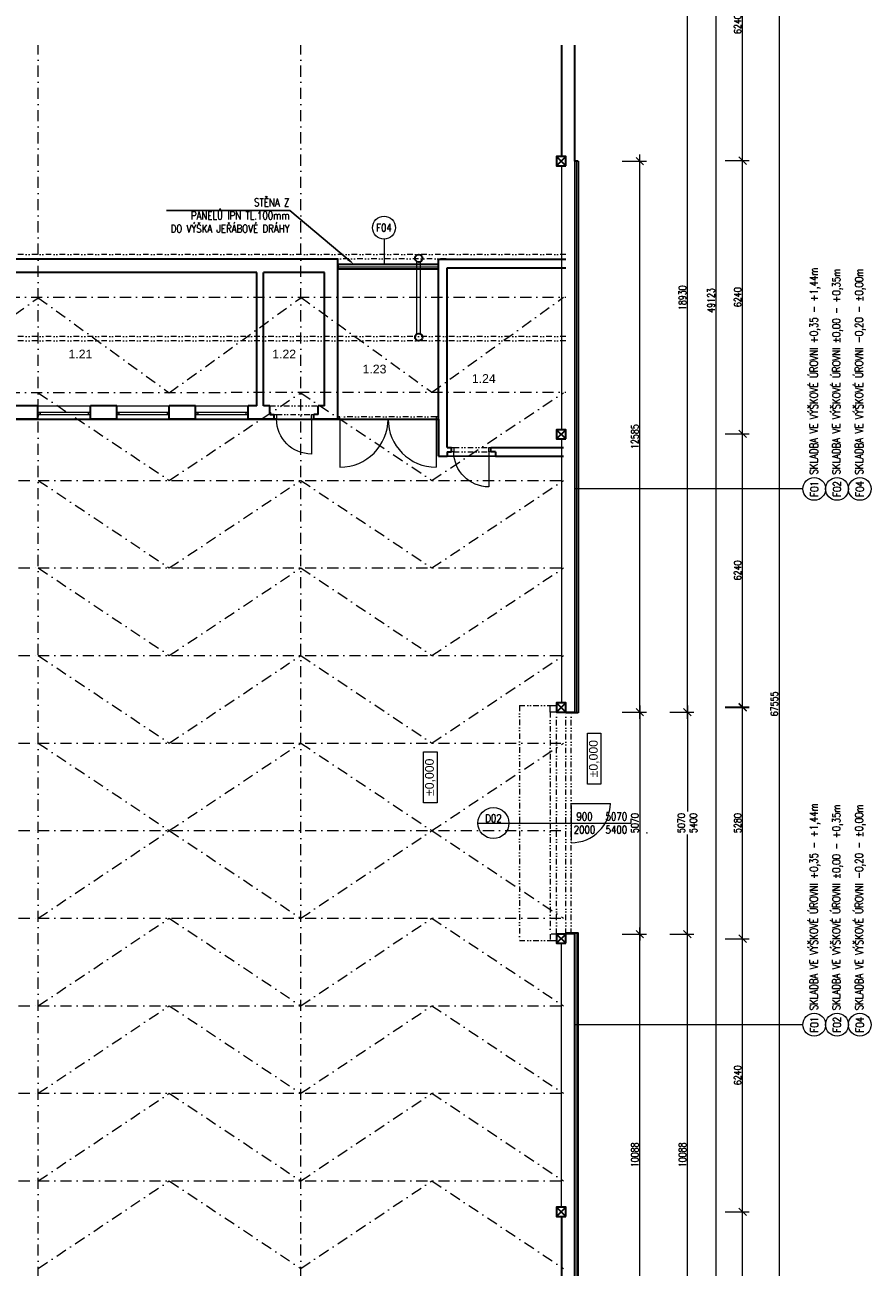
# Model space of a CAD drawing. Header units: millimetres. Extents: x -485339 to 350584, y -1189936 to 0.
# Tile 85 of 256: x -192043 to -172706, y -1039566 to -1011189. Entities that reach past the tile are written whole.
import ezdxf
from ezdxf import colors
from ezdxf.entities.mleader import LeaderData, LeaderLine
from ezdxf.enums import TextEntityAlignment as Align
from ezdxf.math import Vec2, Vec3

# ---------------------------------------------------------------- set-up
doc = ezdxf.new("R2010")
doc.units = ezdxf.units.MM
doc.header["$LTSCALE"] = 10
doc.linetypes.add('DASHDOT', pattern=[25.4, 12.7, -6.35, 0, -6.35])
doc.linetypes.add('DĚLICÍ2', pattern=[15.875, 6.35, -3.175, 0, -3.175, 0, -3.175])
doc.layers.get('Defpoints').update_dxf_attribs({"color": 201})
for name, color, linetype, lineweight in [('N_dveře', 10, 'Continuous', 18), ('N_kóty', 10, 'Continuous', 18), ('N_popis', 10, 'Continuous', 18), ('N_popis_otvory', 10, 'Continuous', 18), ('N_čáry_nad', 10, 'DĚLICÍ2', 18), ('N_čáry_obrys', 10, 'Continuous', 35), ('N_čáry_obv.plášt', 212, 'Continuous', 18), ('N_čáry_obv.plášt_obrys', 212, 'Continuous', 35), ('N_čáry_plné', 10, 'Continuous', 18), ('St__otvory_dveře', 40, 'Continuous', 18), ('St_kóty', 132, 'Continuous', 18), ('St_otvory_okna', 40, 'Continuous', 18), ('St_plocha_místnosti', 250, 'Continuous', 18), ('St_sloupy_konstrukce haly', 5, 'Continuous', 35), ('St_sloupy_opláštění_půdorys', 25, 'Continuous', 35), ('St_čáry_nad', 250, 'DĚLICÍ2', 18), ('St_čáry_obrys', 5, 'Continuous', 35), ('St_čáry_osy', 250, 'DASHDOT', 18), ('St_čáry_plné', 250, 'Continuous', 18)]:
    doc.layers.add(name, color=color, linetype=linetype, lineweight=lineweight)
doc.styles.add('1_50', font='arial.ttf', dxfattribs={"height": 100})
doc.styles.add('Andy', font='arial.ttf')
doc.styles.get("Standard").update_dxf_attribs({"font": 'simplex.shx', "width": 0.8})
doc.linetypes.add('IZOLACE', pattern='A,0.0001,-0.1,[134,ltypeshp.shx,S=0.1,R=0,X=-0.1,Y=0],-0.2,[134,ltypeshp.shx,S=0.1,R=180,X=0.1,Y=0],-0.1', length=0.4001)
doc.linetypes.add('ZIGZAG', pattern='A,0.00254,-5.08,[131,ltypeshp.shx,S=5.08,R=0,X=-5.08,Y=0],-10.16,[131,ltypeshp.shx,S=5.08,R=180,X=5.08,Y=0],-5.08', length=20.32254)
doc.dimstyles.new('stavebníM100', dxfattribs={"dimtxt": 165, "dimasz": 170, "dimexe": 150, "dimexo": 100, "dimgap": 30, "dimtad": 1, "dimdec": 0, "dimtxsty": 'Standard', "dimblk": 'OBLIQUE', "dimcen": -2.5, "dimdle": 150, "dimclrd": 256, "dimclre": 256, "dimclrt": 256, "dimadec": 4, "dimazin": 0, "dimtfac": 1, "dimtdec": 0, "dimtmove": 2, "dimatfit": 3, "dimldrblk": 'OBLIQUE', "dimfxl": 400, "dimfxlon": 1, "dimlwd": -1, "dimlwe": -1, "dimarcsym": 0})

# ---------------------------------------------------------------- blocks, each defined once
blk = doc.blocks.new('*U6982')
at = {"layer": 'St_čáry_osy', "ltscale": 2}
blk.add_lwpolyline([(-3000, -1000), (-4, 1000), (3000, -1000)], dxfattribs=at)
blk = doc.blocks.new('*U6981')
at = {"layer": 'St_čáry_osy', "ltscale": 2}
for p in [(72000, 8000), (72000, 6000), (72000, 4000), (72000, 2000), (72000, 0)]:
    blk.add_blockref('*U6982', p, dxfattribs=at)
blk = doc.blocks.new('*U6984')
at = {"layer": 'St_čáry_osy', "ltscale": 2}
blk.add_lwpolyline([(-3000, -1000), (-4, 1000), (3000, -1000)], dxfattribs=at)
blk = doc.blocks.new('*U6983')
at = {"layer": 'St_čáry_osy', "ltscale": 2}
for p in [(72000, 8000), (72000, 6000), (72000, 4000), (72000, 2000), (72000, 0)]:
    blk.add_blockref('*U6984', p, dxfattribs=at)
blk = doc.blocks.new('*U6986')
at = {"layer": 'St_čáry_osy', "ltscale": 2}
for points in [[(-4000, 8000), (3950, 8000)], [(8050, 8000), (8959, 8000)], [(-4000, 6000), (3950, 6000)], [(8050, 6000), (8959, 6000)], [(-4000, 4000), (3950, 4000)], [(8050, 4000), (8959, 4000)], [(-4000, 2000), (3950, 2000)], [(8050, 2000), (9059, 2000)], [(-4000, 0), (3950, 0)], [(8050, 0), (9059, 0)], [(-4000, -2000), (3950, -2000)], [(8050, -2000), (9059, -2000)], [(-4000, -4000), (3950, -4000)], [(8050, -4000), (8959, -4000)], [(-4000, -6000), (3950, -6000)], [(8050, -6000), (8959, -6000)], [(-4000, -8000), (3950, -8000)], [(8050, -8000), (8959, -8000)]]:
    blk.add_lwpolyline(points, dxfattribs=at)
blk = doc.blocks.new('*U6985')
at = {"layer": 'St_čáry_osy', "ltscale": 2}
blk.add_blockref('*U6986', (60000, 0), dxfattribs=at)
blk = doc.blocks.new('G$CC1796412')
at = {"layer": 'St__otvory_dveře', "color": 0, "ltscale": 2}
blk.add_lwpolyline([(850, 1), (850, 801)], dxfattribs=at)
at = {"layer": 'St__otvory_dveře', "ltscale": 2}
for points in [[(50, 0), (0, 0), (0, -100), (50, -100)], [(900, 1), (850, 1), (850, -99), (900, -99)]]:
    blk.add_lwpolyline(points, close=True, dxfattribs=at)
at = {"layer": 'St__otvory_dveře', "linetype": 'DĚLICÍ2', "ltscale": 2}
for points in [[(50, 0), (850, 1)], [(50, -100), (850, -99)]]:
    blk.add_lwpolyline(points, dxfattribs=at)
at = {"layer": 'St__otvory_dveře', "color": 0, "ltscale": 2}
blk.add_arc((850, 1), 800, 90, 180, dxfattribs=at)
blk = doc.blocks.new('G$C09EC9A76')
at = {"layer": 'St_otvory_okna', "ltscale": 2}
for points in [[(1200, 50), (0, 50), (0, 0), (1200, 0)], [(0, 50), (50, 50), (50, 0), (0, 0)], [(1200, 50), (1150, 50), (1150, 0), (1200, 0)]]:
    blk.add_lwpolyline(points, close=True, dxfattribs=at)
blk = doc.blocks.new('G$C96BA53D1')
at = {"layer": 'St__otvory_dveře', "ltscale": 2}
for points in [[(0, -50), (50, -50), (50, 0), (0, 0)], [(2250, -50), (2300, -50), (2300, 0), (2250, 0)]]:
    blk.add_lwpolyline(points, close=True, dxfattribs=at)
at = {"layer": 'St__otvory_dveře', "linetype": 'DĚLICÍ2', "ltscale": 2}
for points in [[(2250, 0), (50, 0)], [(2250, -50), (50, -50)]]:
    blk.add_lwpolyline(points, dxfattribs=at)
at = {"layer": 'St__otvory_dveře', "ltscale": 2}
for points in [[(50, -50), (50, -1150)], [(2250, -50), (2250, -1150)]]:
    blk.add_lwpolyline(points, dxfattribs=at)
for centre, start, end in [((50, -50), 270, 0), ((2250, -50), 180, 270)]:
    blk.add_arc(centre, 1100, start, end, dxfattribs=at)
blk = doc.blocks.new('G$CB69B1554')
at = {"layer": 'St_čáry_nad', "ltscale": 2}
for points in [[(72380, -4650), (73480, -4650)], [(76430, -5800), (77530, -5800)]]:
    blk.add_lwpolyline(points, dxfattribs=at)
at = {"layer": 'St_čáry_obrys', "ltscale": 2}
for points in [[(73930, -1300), (63240, -1300)], [(73930, -4950), (73930, -1300)], [(76230, -5800), (76230, -1300)], [(72080, -1600), (64730, -1600)], [(72080, -4650), (72080, -1600)], [(73630, -1600), (72230, -1600)], [(72230, -4650), (72230, -1600)], [(73630, -4650), (73630, -1600)], [(76430, -5600), (76430, -1500)], [(67080, -4650), (66480, -4650)], [(67080, -4950), (67080, -4650)], [(68880, -4650), (68280, -4650)], [(68280, -4950), (68280, -4650)], [(68880, -4950), (68880, -4650)], [(70680, -4650), (70080, -4650)], [(70080, -4950), (70080, -4650)], [(70680, -4950), (70680, -4650)], [(72080, -4650), (71880, -4650)], [(71880, -4950), (71880, -4650)], [(72380, -4650), (72230, -4650)], [(72380, -4850), (72380, -4650)], [(73630, -4650), (73480, -4650)], [(73480, -4850), (73480, -4650)], [(67080, -4950), (66480, -4950)], [(68880, -4950), (68280, -4950)], [(70680, -4950), (70080, -4950)], [(72480, -4950), (71880, -4950)], [(72380, -4850), (72480, -4850)], [(72480, -4950), (72480, -4850)], [(73380, -4950), (73380, -4850)], [(73380, -4950), (73380, -4850)], [(73480, -4850), (73380, -4850)], [(73930, -4950), (73380, -4950)], [(76530, -5702), (76530, -5602)], [(77230, -5600), (77230, -5600)], [(77430, -5702), (77430, -5602)], [(77430, -5702), (77430, -5602)], [(76430, -5700), (76430, -5800)], [(76430, -5700), (76530, -5700)], [(77530, -5700), (77430, -5700)], [(77530, -5700), (77530, -5800)]]:
    blk.add_lwpolyline(points, dxfattribs=at)
at = {"layer": 'St_čáry_obrys'}
for points in [[(76230, -1300), (79139, -1300)], [(76430, -1500), (79139, -1500)], [(76430, -5600), (76530, -5600)], [(77430, -5600), (79089, -5600)], [(76230, -5800), (76430, -5800)], [(77530, -5800), (79089, -5800)]]:
    blk.add_lwpolyline(points, dxfattribs=at)
at = {"layer": 'St_čáry_plné'}
for p, q in [((67080, -4650), (68280, -4650)), ((68880, -4650), (70080, -4650)), ((70680, -4650), (71880, -4650)), ((67080, -4950), (68280, -4950)), ((68880, -4950), (70080, -4950)), ((70680, -4950), (71880, -4950))]:
    blk.add_line(p, q, dxfattribs=at)
at = {"layer": 'St__otvory_dveře', "xscale": -1, "rotation": 180}
for p in [(72480, -4949), (76530, -5699)]:
    blk.add_blockref('G$CC1796412', p, dxfattribs=at)
at = {"layer": 'St__otvory_dveře'}
blk.add_blockref('G$C96BA53D1', (73930, -4900), dxfattribs=at)
at = {"layer": 'St_otvory_okna', "ltscale": 2}
for p in [(67080, -4850), (68880, -4850), (70680, -4850)]:
    blk.add_blockref('G$C09EC9A76', p, dxfattribs=at)
blk = doc.blocks.new('G$CD8A98CDB')
at = {"layer": 'St_sloupy_konstrukce haly', "color": 250, "lineweight": 18, "ltscale": 2}
for points in [[(-825, 0), (825, 0)], [(-825, -80), (825, -80)]]:
    blk.add_lwpolyline(points, dxfattribs=at)
at = {"layer": 'St_sloupy_konstrukce haly', "ltscale": 2}
for centre in [(-900, -40), (900, -40)]:
    blk.add_circle(centre, 85, dxfattribs=at)
blk = doc.blocks.new('G$C0F2906C7')
at = {"layer": 'St_sloupy_opláštění_půdorys', "ltscale": 2}
blk.add_lwpolyline([(-105, -105), (105, -105), (105, 105), (-105, 105)], close=True, dxfattribs=at)
for points in [[(-105, 105), (105, -105)], [(105, 105), (-105, -105)]]:
    blk.add_lwpolyline(points, dxfattribs=at)
blk = doc.blocks.new('_OBLIQUE')
at = {"color": 0, "linetype": 'ByBlock'}
blk.add_line((-0.5, -0.5), (0.5, 0.5), dxfattribs=at)
blk = doc.blocks.new('*D7068')
at = {"layer": 'Defpoints', "color": 0}
for p in [(-179563, -1031958), (-176905, -1031958), (-195583, -1042046)]:
    blk.add_point(p, dxfattribs=at)
at = {"layer": 'St_kóty'}
for p, q in [((-177305, -1031958), (-176755, -1031958)), ((-176905, -1042196), (-176905, -1031808)), ((-177305, -1042046), (-176755, -1042046))]:
    blk.add_line(p, q, dxfattribs=at)
at = {"layer": 'St_kóty', "linetype": 'ByBlock', "xscale": 170, "yscale": 170, "zscale": 170}
for p, rotation in [((-176905, -1031958), 90), ((-176905, -1042046), 270)]:
    blk.add_blockref('_OBLIQUE', p, dxfattribs=dict(at, rotation=rotation))
at = {"layer": 'St_kóty', "insert": (-177017, -1037002), "char_height": 165, "attachment_point": 5, "rotation": 90}
blk.add_mtext('10088', dxfattribs=at)
blk = doc.blocks.new('*D7069')
at = {"layer": 'Defpoints', "color": 0}
for p in [(-179483, -1026888), (-176905, -1026888), (-179483, -1031958)]:
    blk.add_point(p, dxfattribs=at)
at = {"layer": 'St_kóty'}
for p, q in [((-177305, -1026888), (-176755, -1026888)), ((-176905, -1026738), (-176905, -1029160)), ((-176905, -1032108), (-176905, -1029685)), ((-177305, -1031958), (-176755, -1031958))]:
    blk.add_line(p, q, dxfattribs=at)
at = {"layer": 'St_kóty', "linetype": 'ByBlock', "xscale": 170, "yscale": 170, "zscale": 170}
for p, rotation in [((-176905, -1026888), 90), ((-176905, -1031958), 270)]:
    blk.add_blockref('_OBLIQUE', p, dxfattribs=dict(at, rotation=rotation))
at = {"layer": 'St_kóty', "insert": (-176905, -1029423), "char_height": 165, "attachment_point": 5, "rotation": 90}
blk.add_mtext('5070\\P5400', dxfattribs=at)
blk = doc.blocks.new('*D7070')
at = {"layer": 'Defpoints', "color": 0}
for p in [(-179483, -1007958), (-176905, -1007958), (-179563, -1026888)]:
    blk.add_point(p, dxfattribs=at)
at = {"layer": 'St_kóty'}
for p, q in [((-177305, -1007958), (-176755, -1007958)), ((-176905, -1027038), (-176905, -1007808)), ((-177305, -1026888), (-176755, -1026888))]:
    blk.add_line(p, q, dxfattribs=at)
at = {"layer": 'St_kóty', "linetype": 'ByBlock', "xscale": 170, "yscale": 170, "zscale": 170}
for p, rotation in [((-176905, -1007958), 90), ((-176905, -1026888), 270)]:
    blk.add_blockref('_OBLIQUE', p, dxfattribs=dict(at, rotation=rotation))
at = {"layer": 'St_kóty', "insert": (-177017, -1017423), "char_height": 165, "attachment_point": 5, "rotation": 90}
blk.add_mtext('18930', dxfattribs=at)
blk = doc.blocks.new('*D7074')
at = {"layer": 'Defpoints', "color": 0}
for p in [(-179483, -992923), (-176251, -992923), (-195597, -1042046)]:
    blk.add_point(p, dxfattribs=at)
at = {"layer": 'St_kóty'}
for p, q in [((-176651, -992923), (-176101, -992923)), ((-176251, -1042196), (-176251, -992773)), ((-176651, -1042046), (-176101, -1042046))]:
    blk.add_line(p, q, dxfattribs=at)
at = {"layer": 'St_kóty', "linetype": 'ByBlock', "xscale": 170, "yscale": 170, "zscale": 170}
for p, rotation in [((-176251, -992923), 90), ((-176251, -1042046), 270)]:
    blk.add_blockref('_OBLIQUE', p, dxfattribs=dict(at, rotation=rotation))
at = {"layer": 'St_kóty', "insert": (-176364, -1017484), "char_height": 165, "attachment_point": 5, "rotation": 90}
blk.add_mtext('49123', dxfattribs=at)
blk = doc.blocks.new('*D7077')
at = {"layer": 'Defpoints', "color": 0}
for p in [(-179788, -1038303), (-175643, -1038303), (-179788, -1041856)]:
    blk.add_point(p, dxfattribs=at)
at = {"layer": 'St_kóty'}
for p, q in [((-176043, -1038303), (-175493, -1038303)), ((-175643, -1042006), (-175643, -1038153)), ((-176043, -1041856), (-175493, -1041856))]:
    blk.add_line(p, q, dxfattribs=at)
at = {"layer": 'St_kóty', "linetype": 'ByBlock', "xscale": 170, "yscale": 170, "zscale": 170}
for p, rotation in [((-175643, -1038303), 90), ((-175643, -1041856), 270)]:
    blk.add_blockref('_OBLIQUE', p, dxfattribs=dict(at, rotation=rotation))
at = {"layer": 'St_kóty', "insert": (-175755, -1040079), "char_height": 165, "attachment_point": 5, "rotation": 90}
blk.add_mtext('3553', dxfattribs=at)
blk = doc.blocks.new('*D7078')
at = {"layer": 'Defpoints', "color": 0}
for p in [(-179788, -1032063), (-175643, -1032063), (-179788, -1038303)]:
    blk.add_point(p, dxfattribs=at)
at = {"layer": 'St_kóty'}
for p, q in [((-176043, -1032063), (-175493, -1032063)), ((-175643, -1038453), (-175643, -1031913)), ((-176043, -1038303), (-175493, -1038303))]:
    blk.add_line(p, q, dxfattribs=at)
at = {"layer": 'St_kóty', "linetype": 'ByBlock', "xscale": 170, "yscale": 170, "zscale": 170}
for p, rotation in [((-175643, -1032063), 90), ((-175643, -1038303), 270)]:
    blk.add_blockref('_OBLIQUE', p, dxfattribs=dict(at, rotation=rotation))
at = {"layer": 'St_kóty', "insert": (-175755, -1035183), "char_height": 165, "attachment_point": 5, "rotation": 90}
blk.add_mtext('6240', dxfattribs=at)
blk = doc.blocks.new('*D7079')
at = {"layer": 'Defpoints', "color": 0}
for p in [(-179788, -1026783), (-175643, -1026783), (-179788, -1032063)]:
    blk.add_point(p, dxfattribs=at)
at = {"layer": 'St_kóty'}
for p, q in [((-175643, -1032213), (-175643, -1026633)), ((-176043, -1026783), (-175493, -1026783)), ((-176043, -1032063), (-175493, -1032063))]:
    blk.add_line(p, q, dxfattribs=at)
at = {"layer": 'St_kóty', "linetype": 'ByBlock', "xscale": 170, "yscale": 170, "zscale": 170}
for p, rotation in [((-175643, -1026783), 90), ((-175643, -1032063), 270)]:
    blk.add_blockref('_OBLIQUE', p, dxfattribs=dict(at, rotation=rotation))
at = {"layer": 'St_kóty', "insert": (-175755, -1029423), "char_height": 165, "attachment_point": 5, "rotation": 90}
blk.add_mtext('5280', dxfattribs=at)
blk = doc.blocks.new('*D7080')
at = {"layer": 'Defpoints', "color": 0}
for p in [(-179788, -1020531), (-175643, -1020531), (-179788, -1026771)]:
    blk.add_point(p, dxfattribs=at)
at = {"layer": 'St_kóty'}
for p, q in [((-175643, -1026921), (-175643, -1020381)), ((-176043, -1020531), (-175493, -1020531)), ((-176043, -1026771), (-175493, -1026771))]:
    blk.add_line(p, q, dxfattribs=at)
at = {"layer": 'St_kóty', "linetype": 'ByBlock', "xscale": 170, "yscale": 170, "zscale": 170}
for p, rotation in [((-175643, -1020531), 90), ((-175643, -1026771), 270)]:
    blk.add_blockref('_OBLIQUE', p, dxfattribs=dict(at, rotation=rotation))
at = {"layer": 'St_kóty', "insert": (-175755, -1023651), "char_height": 165, "attachment_point": 5, "rotation": 90}
blk.add_mtext('6240', dxfattribs=at)
blk = doc.blocks.new('*D7081')
at = {"layer": 'Defpoints', "color": 0}
for p in [(-179788, -1014291), (-175643, -1014291), (-179788, -1020531)]:
    blk.add_point(p, dxfattribs=at)
at = {"layer": 'St_kóty'}
for p, q in [((-175643, -1020681), (-175643, -1014141)), ((-176043, -1014291), (-175493, -1014291)), ((-176043, -1020531), (-175493, -1020531))]:
    blk.add_line(p, q, dxfattribs=at)
at = {"layer": 'St_kóty', "linetype": 'ByBlock', "xscale": 170, "yscale": 170, "zscale": 170}
for p, rotation in [((-175643, -1014291), 90), ((-175643, -1020531), 270)]:
    blk.add_blockref('_OBLIQUE', p, dxfattribs=dict(at, rotation=rotation))
at = {"layer": 'St_kóty', "insert": (-175755, -1017411), "char_height": 165, "attachment_point": 5, "rotation": 90}
blk.add_mtext('6240', dxfattribs=at)
blk = doc.blocks.new('*D7082')
at = {"layer": 'Defpoints', "color": 0}
for p in [(-179788, -1008051), (-175643, -1008051), (-179788, -1014291)]:
    blk.add_point(p, dxfattribs=at)
at = {"layer": 'St_kóty'}
for p, q in [((-175643, -1014441), (-175643, -1007901)), ((-176043, -1008051), (-175493, -1008051)), ((-176043, -1014291), (-175493, -1014291))]:
    blk.add_line(p, q, dxfattribs=at)
at = {"layer": 'St_kóty', "linetype": 'ByBlock', "xscale": 170, "yscale": 170, "zscale": 170}
for p, rotation in [((-175643, -1008051), 90), ((-175643, -1014291), 270)]:
    blk.add_blockref('_OBLIQUE', p, dxfattribs=dict(at, rotation=rotation))
at = {"layer": 'St_kóty', "insert": (-175755, -1011171), "char_height": 165, "attachment_point": 5, "rotation": 90}
blk.add_mtext('6240', dxfattribs=at)
blk = doc.blocks.new('*D7086')
at = {"layer": 'Defpoints', "color": 0}
for p in [(-179483, -992923), (-195583, -1060478), (-174807, -1060478)]:
    blk.add_point(p, dxfattribs=at)
at = {"layer": 'St_kóty'}
for p, q in [((-175207, -992923), (-174657, -992923)), ((-174807, -992773), (-174807, -1060628)), ((-175207, -1060478), (-174657, -1060478))]:
    blk.add_line(p, q, dxfattribs=at)
at = {"layer": 'St_kóty', "linetype": 'ByBlock', "xscale": 170, "yscale": 170, "zscale": 170}
for p, rotation in [((-174807, -992923), 90), ((-174807, -1060478), 270)]:
    blk.add_blockref('_OBLIQUE', p, dxfattribs=dict(at, rotation=rotation))
at = {"layer": 'St_kóty', "insert": (-174919, -1026700), "char_height": 165, "attachment_point": 5, "rotation": 90}
blk.add_mtext('67555', dxfattribs=at)
blk = doc.blocks.new('G$C989355E2')
at = {"layer": 'N_dveře', "linetype": 'DĚLICÍ2', "ltscale": 2}
for points in [[(-850, 2685), (-850, -2685)], [(-850, 2685), (-150, 2685)], [(-150, 2535), (-150, -2535)], [(0, -2535), (0, 2535)], [(-850, -2685), (-150, -2685)]]:
    blk.add_lwpolyline(points, dxfattribs=at)
at = {"layer": 'N_dveře'}
blk.add_lwpolyline([(0, 2535), (-150, 2535), (-150, 2685), (0, 2685)], close=True, dxfattribs=at)
at = {"layer": 'N_dveře', "linetype": 'DĚLICÍ2', "ltscale": 2}
blk.add_lwpolyline([(0, -2535), (-150, -2535), (-150, -2685), (0, -2685)], close=True, dxfattribs=at)
blk = doc.blocks.new('*D7313')
at = {"layer": 'Defpoints', "color": 0}
for p in [(-179483, -1031958), (-177992, -1031958), (-179483, -1042046)]:
    blk.add_point(p, dxfattribs=at)
at = {"layer": 'N_kóty'}
for p, q in [((-178392, -1031958), (-177842, -1031958)), ((-177992, -1042196), (-177992, -1031808)), ((-178392, -1042046), (-177842, -1042046))]:
    blk.add_line(p, q, dxfattribs=at)
at = {"layer": 'N_kóty', "linetype": 'ByBlock', "xscale": 170, "yscale": 170, "zscale": 170}
for p, rotation in [((-177992, -1031958), 90), ((-177992, -1042046), 270)]:
    blk.add_blockref('_OBLIQUE', p, dxfattribs=dict(at, rotation=rotation))
at = {"layer": 'N_kóty', "insert": (-178104, -1037002), "char_height": 165, "attachment_point": 5, "rotation": 90}
blk.add_mtext('10088', dxfattribs=at)
blk = doc.blocks.new('*D7314')
at = {"layer": 'Defpoints', "color": 0}
for p in [(-179483, -1014303), (-177992, -1014303), (-179483, -1026888)]:
    blk.add_point(p, dxfattribs=at)
at = {"layer": 'N_kóty'}
for p, q in [((-177992, -1027038), (-177992, -1014153)), ((-178392, -1014303), (-177842, -1014303)), ((-178392, -1026888), (-177842, -1026888))]:
    blk.add_line(p, q, dxfattribs=at)
at = {"layer": 'N_kóty', "linetype": 'ByBlock', "xscale": 170, "yscale": 170, "zscale": 170}
for p, rotation in [((-177992, -1014303), 90), ((-177992, -1026888), 270)]:
    blk.add_blockref('_OBLIQUE', p, dxfattribs=dict(at, rotation=rotation))
at = {"layer": 'N_kóty', "insert": (-178104, -1020595), "char_height": 165, "attachment_point": 5, "rotation": 90}
blk.add_mtext('12585', dxfattribs=at)
blk = doc.blocks.new('*D7315')
at = {"layer": 'Defpoints', "color": 0}
for p in [(-179683, -1026888), (-179683, -1031958), (-177992, -1031958)]:
    blk.add_point(p, dxfattribs=at)
at = {"layer": 'N_kóty'}
for p, q in [((-178392, -1026888), (-177842, -1026888)), ((-177992, -1026738), (-177992, -1032108)), ((-178392, -1031958), (-177842, -1031958))]:
    blk.add_line(p, q, dxfattribs=at)
at = {"layer": 'N_kóty', "linetype": 'ByBlock', "xscale": 170, "yscale": 170, "zscale": 170}
for p, rotation in [((-177992, -1026888), 90), ((-177992, -1031958), 270)]:
    blk.add_blockref('_OBLIQUE', p, dxfattribs=dict(at, rotation=rotation))
at = {"layer": 'N_kóty', "insert": (-178104, -1029423), "char_height": 165, "attachment_point": 5, "rotation": 90}
blk.add_mtext('5070', dxfattribs=at)

msp = doc.modelspace()

# ---------------------------------------------------------------- linework, layer by layer
at = {"layer": 'N_dveře'}
for points in [[(-179563, -1028972.6), (-178663, -1028972.6)], [(-179563, -1029022.6), (-179563, -1029822.6)]]:
    msp.add_lwpolyline(points, dxfattribs=at)
msp.add_arc((-179563, -1028972.6), 900, 270, 0, dxfattribs=at)
at = {"layer": 'N_popis'}
for points in [[(-183836.1, -1016082.1), (-183836.1, -1016662.9)], [(-174265.4, -1021790.1), (-179483, -1021790.1)], [(-174265.4, -1034027.5), (-179483, -1034027.5)]]:
    msp.add_lwpolyline(points, dxfattribs=at)
for centre in [(-183836.1, -1015822.2), (-174005.5, -1021790.1), (-173485.7, -1021790.1), (-172965.9, -1021790.1), (-174005.5, -1034027.5), (-173485.7, -1034027.5), (-172965.9, -1034027.5)]:
    msp.add_circle(centre, 259.9, dxfattribs=at)
at = {"layer": 'N_popis_otvory'}
msp.add_lwpolyline([(-180981.2, -1029422.6), (-178188.3, -1029422.6)], dxfattribs=at)
msp.add_circle((-181335.8, -1029422.6), 354.6, dxfattribs=at)
at = {"layer": 'N_čáry_nad', "ltscale": 2}
for points in [[(-179683, -1031957.6), (-179683, -1026887.6)], [(-179563, -1031957.6), (-179563, -1026887.6)]]:
    msp.add_lwpolyline(points, dxfattribs=at)
at = {"layer": 'N_čáry_obrys', "ltscale": 2}
for p, q in [((-179403, -1014302.6), (-179403, -1026907.6)), ((-179403, -1026907.6), (-179683, -1026907.6))]:
    msp.add_line(p, q, dxfattribs=at)
for points in [[(-179403, -1014302.6), (-179483, -1014302.6)], [(-195502.7, -1042125.8), (-179403, -1042125.8), (-179403, -1031937.6), (-179683, -1031937.6)]]:
    msp.add_lwpolyline(points, dxfattribs=at)
at = {"layer": 'N_čáry_obv.plášt', "linetype": 'IZOLACE', "ltscale": 8}
for p, q in [((-179443, -1014302.6), (-179443, -1026887.6)), ((-179443, -1042085.8), (-179443, -1031957.6))]:
    msp.add_line(p, q, dxfattribs=at)
at = {"layer": 'N_čáry_obv.plášt', "linetype": 'IZOLACE', "ltscale": 2}
for p, q in [((-179383, -1026897.6), (-179683, -1026897.6)), ((-179383, -1031947.6), (-179683, -1031947.6))]:
    msp.add_line(p, q, dxfattribs=at)
at = {"layer": 'N_čáry_obv.plášt', "linetype": 'ZIGZAG', "ltscale": 0.8}
msp.add_lwpolyline([(-184892.7, -1016712.9), (-182592.7, -1016712.9)], dxfattribs=at)
at = {"layer": 'N_čáry_obv.plášt_obrys'}
msp.add_lwpolyline([(-182592.7, -1016662.9), (-184892.7, -1016662.9), (-184892.7, -1016762.9), (-182592.7, -1016762.9)], close=True, dxfattribs=at)
at = {"layer": 'N_čáry_plné'}
msp.add_lwpolyline([(-181690.4, -1029422.6), (-180981.2, -1029422.6)], dxfattribs=at)
at = {"layer": 'St__otvory_dveře'}
msp.add_lwpolyline([(-179483, -1023932.6), (-179483, -1023932.6), (-179483, -1023932.6)], dxfattribs=at)
msp.add_lwpolyline([(-179483, -1023932.6), (-179483, -1023932.6), (-179483, -1023932.6)], dxfattribs=at)
msp.add_lwpolyline([(-179483, -1023932.6), (-179483, -1023932.6), (-179483, -1023932.6)], dxfattribs=at)
at = {"layer": 'St_kóty'}
for points in [[(-179190.3, -1028535), (-179190.3, -1027368.5), (-178879.7, -1027368.5), (-178879.7, -1028535)], [(-182935.6, -1028960.4), (-182935.6, -1027793.9), (-182625, -1027793.9), (-182625, -1028960.4)]]:
    msp.add_lwpolyline(points, close=True, dxfattribs=at)
at = {"layer": 'St_čáry_nad', "ltscale": 2}
for points in [[(-179683, -1016437.6), (-275737.7, -1016437.6)], [(-182415.5, -1016537.6), (-275737.7, -1016537.6)], [(-179683, -1018307.6), (-275737.7, -1018307.6)], [(-179683, -1018407.6), (-275737.7, -1018407.6)]]:
    msp.add_lwpolyline(points, dxfattribs=at)
at = {"layer": 'St_čáry_obrys'}
for p, q in [((-194392.7, -1020192.9), (-182592.7, -1020192.9)), ((-182592.7, -1020192.9), (-182592.7, -1021031.2)), ((-182592.7, -1021031.2), (-179783, -1021042.9)), ((-179783, -1038407.6), (-179783, -1041750.7))]:
    msp.add_line(p, q, dxfattribs=at)
at = {"layer": 'St_čáry_obrys', "ltscale": 2}
for points in [[(-179783, -1011656.9), (-179783, -1014197.6)], [(-179483, -1011656.9), (-179483, -1014302.6)]]:
    msp.add_lwpolyline(points, dxfattribs=at)
at = {"layer": 'St_čáry_osy', "ltscale": 2}
for points in [[(-191737.7, -1041843.2), (-191737.7, -1011656.9)], [(-185737.7, -1041843.2), (-185737.7, -1011656.9)], [(-275737.7, -1017422.6), (-179683, -1017409.8)], [(-197737.7, -1017422.6), (-194742, -1019595.1), (-191737.7, -1017422.6)], [(-191737.7, -1017422.6), (-188742, -1019595.1), (-185737.7, -1017422.6)], [(-185737.7, -1017410.6), (-182742, -1019583.1), (-179736.7, -1017410.6)], [(-275737.7, -1019595.1), (-179683, -1019582.3)], [(-185737.7, -1019595.1), (-182742, -1021595.1), (-179736.7, -1019595.1)], [(-191737.7, -1021595.1), (-179783, -1021595.1)], [(-185737.7, -1021595.1), (-182742, -1023595.1), (-179736.7, -1021595.1)], [(-191737.7, -1023595.1), (-179783, -1023595.1)], [(-185737.7, -1023595.1), (-182742, -1025595.1), (-179736.7, -1023595.1)], [(-191737.7, -1025595.1), (-179783, -1025595.1)], [(-185737.7, -1025595.1), (-182742, -1027595.1), (-179736.7, -1025595.1)], [(-191737.7, -1027595.1), (-179683, -1027595.1)], [(-185737.7, -1027595.1), (-182742, -1029595.1), (-179736.7, -1027595.1)], [(-191737.7, -1029595.1), (-179683, -1029595.1)], [(-185737.7, -1031595.1), (-182742, -1029595.1), (-179736.7, -1031595.1)], [(-191737.7, -1031595.1), (-179683, -1031595.1)], [(-185737.7, -1033595.1), (-182742, -1031595.1), (-179736.7, -1033595.1)], [(-191737.7, -1033595.1), (-179783, -1033595.1)], [(-185737.7, -1035595.1), (-182742, -1033595.1), (-179736.7, -1035595.1)], [(-191737.7, -1035595.1), (-179783, -1035595.1)], [(-185737.7, -1037595.1), (-182742, -1035595.1), (-179736.7, -1037595.1)], [(-191737.7, -1037595.1), (-179783, -1037595.1)], [(-185737.7, -1039595.1), (-182742, -1037595.1), (-179736.7, -1039595.1)]]:
    msp.add_lwpolyline(points, dxfattribs=at)
at = {"layer": 'St_čáry_plné', "ltscale": 2}
for points in [[(-179783, -1014407.6), (-179783, -1020437.6)], [(-179483, -1014302.6), (-179483, -1026887.6), (-179683, -1026887.6)], [(-179783, -1020647.6), (-179783, -1026677.6)], [(-195582.7, -1042045.8), (-179483, -1042045.8), (-179483, -1031957.6), (-179683, -1031957.6)], [(-179783, -1038197.6), (-179783, -1032167.6)], [(-179783, -1041750.7), (-179783, -1038407.6)]]:
    msp.add_lwpolyline(points, dxfattribs=at)

# ---------------------------------------------------------------- block references
at = {"layer": 'N_dveře', "ltscale": 2}
msp.add_blockref('G$CB69B1554', (-258822.7, -1015242.9), dxfattribs=at)
at = {"layer": 'N_dveře'}
msp.add_blockref('G$C989355E2', (-179893, -1029422.6), dxfattribs=at)
at = {"layer": 'St_sloupy_konstrukce haly', "ltscale": 2, "rotation": 90}
msp.add_blockref('G$CD8A98CDB', (-183082.7, -1017422.6), dxfattribs=at)
at = {"layer": 'St_sloupy_opláštění_půdorys', "ltscale": 2, "rotation": 90}
for p in [(-179788, -1014302.6), (-179788, -1020542.6), (-179788, -1026782.6), (-179788, -1032062.6), (-179788, -1038302.6)]:
    msp.add_blockref('G$C0F2906C7', p, dxfattribs=at)
at = {"layer": 'St_čáry_osy', "ltscale": 2, "xscale": -1, "rotation": 180}
msp.add_blockref('*U6983', (-260737.7, -1020595.1), dxfattribs=at)
at = {"layer": 'St_čáry_osy', "ltscale": 2}
for name, p in [('*U6985', (-260742, -1029595.1)), ('*U6981', (-260737.7, -1038595.1))]:
    msp.add_blockref(name, p, dxfattribs=at)

# ---------------------------------------------------------------- texts
at = {"layer": 'N_popis', "width": 0.8}
msp.add_text('F04', height=180, dxfattribs=at).set_placement((-183836.1, -1015822.2), align=Align.MIDDLE_CENTER)
for s, p in [('SKLADBA VE VÝŠKOVÉ ÚROVNI +0,35 - +1,44m ', (-173926, -1021459.9)), ('SKLADBA VE VÝŠKOVÉ ÚROVNI %%P0,00 - +0,35m ', (-173411.7, -1021459.9)), ('SKLADBA VE VÝŠKOVÉ ÚROVNI -0,20 - %%P0,00m ', (-172891.9, -1021459.9)), ('SKLADBA VE VÝŠKOVÉ ÚROVNI +0,35 - +1,44m ', (-173926, -1033697.4)), ('SKLADBA VE VÝŠKOVÉ ÚROVNI %%P0,00 - +0,35m ', (-173411.7, -1033697.4)), ('SKLADBA VE VÝŠKOVÉ ÚROVNI -0,20 - %%P0,00m ', (-172891.9, -1033697.4))]:
    msp.add_text(s, height=180, rotation=90, dxfattribs=at).set_placement(p)
for s, p in [('F01', (-174005.5, -1021790.1)), ('F02', (-173485.7, -1021790.1)), ('F04', (-172965.9, -1021790.1)), ('F01', (-174005.5, -1034027.5)), ('F02', (-173485.7, -1034027.5)), ('F04', (-172965.9, -1034027.5))]:
    msp.add_text(s, height=180, rotation=90, dxfattribs=at).set_placement(p, align=Align.MIDDLE_CENTER)
at = {"layer": 'N_popis_otvory', "width": 0.8}
for s, p in [('D02', (-181335.8, -1029314.8)), ('.', (-177833.7, -1029561.5))]:
    msp.add_text(s, height=180, dxfattribs=at).set_placement(p, align=Align.MIDDLE_CENTER)
at = {"layer": 'N_popis_otvory', "char_height": 180, "width": 1342.526, "attachment_point": 5}
for s, insert in [('900\\P2000', (-179255.7, -1029422.6)), ('5070\\P5400', (-178527.8, -1029422.6))]:
    msp.add_mtext(s, dxfattribs=dict(at, insert=insert))
at = {"layer": 'St_kóty', "char_height": 200, "attachment_point": 5, "rotation": 90, "style": '1_50'}
for insert in [(-179035, -1027951.7), (-182780.3, -1028377.1)]:
    msp.add_mtext_dynamic_manual_height_columns('%%p0,000', width=890.536, gutter_width=500, heights=[0], dxfattribs=dict(at, insert=insert)).dxf.set("width", 1781.071)
at = {"layer": 'St_plocha_místnosti', "ltscale": 2, "style": 'Andy'}
for s, p in [('1.21', (-191043.9, -1018809.2)), ('1.22', (-186389.2, -1018809.2)), ('1.23', (-184325.2, -1019151.5)), ('1.24', (-181827.9, -1019368.4))]:
    msp.add_text(s, height=200, dxfattribs=at).set_placement(p)

# ---------------------------------------------------------------- dimensions: what is measured, and where the dimension line sits
at = {"layer": 'N_kóty'}
for base, p1, p2, picture, middle in [((-177992, -1014302.6), (-179483, -1026887.6), (-179483, -1014302.6), '*D7314', (-178104.5, -1020595.1)), ((-177992, -1031957.6), (-179683, -1026887.6), (-179683, -1031957.6), '*D7315', (-178104.5, -1029422.6)), ((-177992, -1031957.6), (-179483, -1042045.8), (-179483, -1031957.6), '*D7313', (-178104.5, -1037001.7))]:
    dim = msp.add_linear_dim(base=base, p1=p1, p2=p2, angle=90, dimstyle='stavebníM100', dxfattribs=at)
    dim.commit()
    dim.dimension.update_dxf_attribs({"geometry": picture, "text_midpoint": middle})
at = {"layer": 'St_kóty'}
for base, p1, p2, picture, middle in [((-176251.3, -992922.8), (-195597.3, -1042045.8), (-179483, -992922.8), '*D7074', (-176363.8, -1017484.3)), ((-174806.8, -1060477.6), (-179483, -992922.8), (-195582.7, -1060477.6), '*D7086', (-174919.3, -1026700.2)), ((-175643, -1008050.9), (-179788, -1014290.9), (-179788, -1008050.9), '*D7082', (-175755.5, -1011170.9)), ((-176904.8, -1007957.6), (-179563, -1026887.6), (-179483, -1007957.6), '*D7070', (-177017.3, -1017422.6)), ((-175643, -1014290.9), (-179788, -1020530.9), (-179788, -1014290.9), '*D7081', (-175755.5, -1017410.9)), ((-175643, -1020530.9), (-179788, -1026770.9), (-179788, -1020530.9), '*D7080', (-175755.5, -1023650.9)), ((-175643, -1026782.6), (-179788, -1032062.6), (-179788, -1026782.6), '*D7079', (-175755.5, -1029422.6)), ((-176904.8, -1031957.6), (-195582.7, -1042045.8), (-179563, -1031957.6), '*D7068', (-177017.3, -1037001.7)), ((-175643, -1032062.6), (-179788, -1038302.6), (-179788, -1032062.6), '*D7078', (-175755.5, -1035182.6)), ((-175643, -1038302.6), (-179788, -1041855.7), (-179788, -1038302.6), '*D7077', (-175755.5, -1040079.2))]:
    dim = msp.add_linear_dim(base=base, p1=p1, p2=p2, angle=90, dimstyle='stavebníM100', dxfattribs=at)
    dim.commit()
    dim.dimension.update_dxf_attribs({"geometry": picture, "text_midpoint": middle})
dim = msp.add_linear_dim(base=(-176904.8, -1026887.6), p1=(-179483, -1031957.6), p2=(-179483, -1026887.6), angle=90, text='<>\\P5400', dimstyle='stavebníM100', override={"dimtxsty": 'Standard'}, dxfattribs=at)
dim.commit()
dim.dimension.update_dxf_attribs({"geometry": '*D7069', "text_midpoint": (-176904.8, -1029422.6), "dimtype": 160})

# ---------------------------------------------------------------- leaders
at = {"layer": 'N_popis'}
ml = msp.add_multileader_mtext('Standard', dxfattribs=at)
ml.set_content('STĚNA Z\\PPANELŮ IPN TL.100mm\\PDO VÝŠKA JEŘÁBOVÉ DRÁHY ')
ml.set_leader_properties()
ml.build(insert=Vec2(0, 0))
ml.multileader.update_dxf_attribs({"text_left_attachment_type": 6, "text_right_attachment_type": 6, "arrow_head_size": 180})
ctx = ml.context
ctx.base_point, ctx.char_height, ctx.arrow_head_size, ctx.plane_origin = Vec3(-189187.8, -1015432.8), 180, 180, Vec3(-185208.9, -1014468.5)
ctx.left_attachment, ctx.right_attachment, ctx.text_align_type = 6, 6, 2
notes = []
notes.append((ctx, [(0, (1, 1, 0), (-185987.2, -1015432.8), (-1, 0), 8, [(0, [(-184518.8, -1016662.9)], 0, [])])]))
ctx.mtext.insert, ctx.mtext.alignment, ctx.mtext.flow_direction = Vec3(-185997.2, -1015155.1), 3, 5
for ctx, leaders in notes:
    for number, flags, end, landing, length, lines in leaders:
        leader = LeaderData()
        leader.index, (leader.has_last_leader_line, leader.has_dogleg_vector, leader.attachment_direction) = number, flags
        leader.last_leader_point, leader.dogleg_vector, leader.dogleg_length = Vec3(end), Vec3(landing), length
        for number, points, colour, breaks in lines:
            line = LeaderLine()
            line.index, line.vertices, line.color, line.breaks = number, Vec3.list(points), colors.encode_raw_color(colour), breaks
            leader.lines.append(line)
        ctx.leaders.append(leader)

doc.saveas('drawing.dxf')
